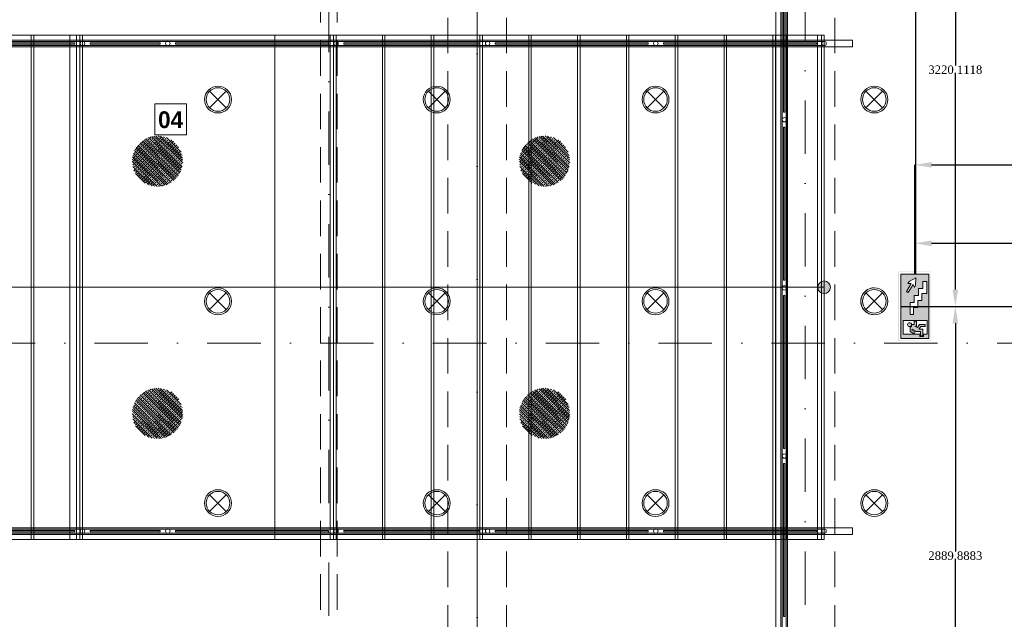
# Model space of a CAD drawing. Header units: millimetres. Extents: x 0 to 88385, y 0 to 41127.
# Tile 168 of 244: x 70513 to 76364, y 33917 to 37483. Entities that reach past the tile are written whole.
import ezdxf
from ezdxf.enums import TextEntityAlignment as Align

# ---------------------------------------------------------------- set-up
doc = ezdxf.new("R2010")
doc.units = ezdxf.units.MM
doc.header["$MEASUREMENT"] = 0
doc.set_wipeout_variables(frame=1)
doc.linetypes.add('Dot & Dashed', pattern=[670.277762, 317.5, -176.388889, 0, -176.388874])
doc.linetypes.add('Hidden', pattern=[317.5, 211.666667, -105.833333])
for name, color, linetype in [('- ავარიული განათება', 7, 'Continuous'), ('- განათება', 7, 'Continuous'), ('Marker - Section', 7, 'Continuous'), ('New_Interior - Stair & Railing', 7, 'Continuous'), ('New_Structural - Bearing', 7, 'Continuous'), ('Structural - Bearing', 7, 'Continuous'), ('Structural - Grid', 7, 'Continuous'), ('Structural - Stair & Railing', 7, 'Continuous')]:
    doc.layers.add(name, color=color, linetype=linetype)
for name, color, linetype, lineweight, true_color in [('Marker - Section_Pen_No__108', 7, 'Continuous', 13, 0xfd8379), ('New_Interior - Lamp_Pen_No__77', 7, 'Continuous', 20, 0xffeb28), ('New_Interior - Stair & Railing_Pen_No__102', 7, 'Continuous', 13, 0xcccccc), ('New_Structural - Bearing_Pen_No__102', 7, 'Continuous', 13, 0xcccccc), ('Structural - Bearing_Pen_No__81', 7, 'Continuous', 20, 0x6a6a6a), ('Structural - Grid_Pen_No__81', 7, 'Continuous', 20, 0x6a6a6a), ('Structural - Stair & Railing_Pen_No__61', 7, 'Continuous', 20, 0x6a6a6a)]:
    doc.layers.add(name, color=color, linetype=linetype, lineweight=lineweight, true_color=true_color)
for name, color, linetype, lineweight in [('New_Annotation - Text_Pen_No__20', 1, 'Continuous', 0), ('Structural - Bearing_Pen_No__1', 7, 'Continuous', 13), ('Structural - Stair & Railing_Pen_No__101', 252, 'Continuous', 13)]:
    doc.layers.add(name, color=color, linetype=linetype, lineweight=lineweight)
doc.styles.add('GENERATED_STYLE_2', font='txt')
doc.styles.add('GENERATED_STYLE_3', font='txt')
doc.styles.get("Standard").update_dxf_attribs({"font": 'sylfaen.ttf'})
doc.dimstyles.get("Standard").update_dxf_attribs({"dimtxt": 0.18, "dimasz": 0.18, "dimexe": 0.18, "dimexo": 0.0625, "dimgap": 0.09, "dimtad": 0, "dimtih": 1, "dimtoh": 1, "dimdec": 4, "dimzin": 0, "dimdsep": 46, "dimtxsty": 'Standard', "dimcen": 0.09, "dimadec": 0, "dimazin": 0, "dimtfac": 1, "dimtdec": 4, "dimtofl": 0, "dimtmove": 0, "dimatfit": 3, "dimfxl": 1, "dimtolj": 1, "dimtzin": 0, "dimarcsym": 0})

# ---------------------------------------------------------------- blocks, each defined once
blk = doc.blocks.new('Stair_1')
at = {"layer": 'Structural - Stair & Railing_Pen_No__101', "linetype": 'Continuous', "lineweight": 13}
blk.add_hatch(color=252, dxfattribs=at).paths.add_polyline_path([(-8946.9, 35928.9, 1), (-8946.9, 35853.9, 1)])
at = {"layer": 'Structural - Stair & Railing_Pen_No__61', "color": 251, "linetype": 'Continuous', "lineweight": 20, "true_color": 0x6a6a6a}
for p, q in [((-13353.8, 37391.4), (-16833.8, 37391.4)), ((-13643.8, 37391.4), (-13933.8, 37391.4)), ((-13658.8, 37391.4), (-13658.8, 34391.4)), ((-13353.8, 37391.4), (-13643.8, 37391.4)), ((-13643.8, 37391.4), (-13643.8, 34391.4)), ((-13643.8, 34391.4), (-13643.8, 37391.4)), ((-13428.5, 34391.4), (-13428.5, 37391.4)), ((-13388.8, 34391.4), (-13388.8, 37391.4)), ((-13368.8, 37391.4), (-13368.8, 34391.4)), ((-12211.6, 37391.4), (-13353.8, 37391.4)), ((-11846.9, 37391.4), (-13353.8, 37391.4)), ((-13353.8, 37391.4), (-13353.8, 34391.4)), ((-13353.8, 34391.4), (-13353.8, 37391.4)), ((-11881.9, 37391.4), (-12211.6, 37391.4)), ((-12211.6, 37391.4), (-12211.6, 34391.4)), ((-11846.9, 37391.4), (-11881.9, 37391.4)), ((-11881.9, 34391.4), (-11881.9, 37391.4)), ((-11861.9, 37391.4), (-11861.9, 34391.4)), ((-8986.9, 37391.4), (-11846.9, 37391.4)), ((-11556.9, 37391.4), (-11846.9, 37391.4)), ((-11846.9, 37391.4), (-11846.9, 34391.4)), ((-11846.9, 34391.4), (-11846.9, 37391.4)), ((-11571.9, 37391.4), (-11571.9, 34391.4)), ((-11266.9, 37391.4), (-11556.9, 37391.4)), ((-11556.9, 37391.4), (-11556.9, 34391.4)), ((-11556.9, 34391.4), (-11556.9, 37391.4)), ((-11281.9, 37391.4), (-11281.9, 34391.4)), ((-10976.9, 37391.4), (-11266.9, 37391.4)), ((-11266.9, 37391.4), (-11266.9, 34391.4)), ((-11266.9, 34391.4), (-11266.9, 37391.4)), ((-10991.9, 37391.4), (-10991.9, 34391.4)), ((-10686.9, 37391.4), (-10976.9, 37391.4)), ((-10976.9, 37391.4), (-10976.9, 34391.4)), ((-10976.9, 34391.4), (-10976.9, 37391.4)), ((-10701.9, 37391.4), (-10701.9, 34391.4)), ((-10396.9, 37391.4), (-10686.9, 37391.4)), ((-10686.9, 37391.4), (-10686.9, 34391.4)), ((-10686.9, 34391.4), (-10686.9, 37391.4)), ((-10411.9, 37391.4), (-10411.9, 34391.4)), ((-10106.9, 37391.4), (-10396.9, 37391.4)), ((-10396.9, 37391.4), (-10396.9, 34391.4)), ((-10396.9, 34391.4), (-10396.9, 37391.4)), ((-10121.9, 37391.4), (-10121.9, 34391.4)), ((-9816.9, 37391.4), (-10106.9, 37391.4)), ((-10106.9, 37391.4), (-10106.9, 34391.4)), ((-10106.9, 34391.4), (-10106.9, 37391.4)), ((-9831.9, 37391.4), (-9831.9, 34391.4)), ((-9526.9, 37391.4), (-9816.9, 37391.4)), ((-9816.9, 37391.4), (-9816.9, 34391.4)), ((-9816.9, 34391.4), (-9816.9, 37391.4)), ((-9541.9, 37391.4), (-9541.9, 34391.4)), ((-9236.9, 37391.4), (-9526.9, 37391.4)), ((-9526.9, 37391.4), (-9526.9, 34391.4)), ((-9526.9, 34391.4), (-9526.9, 37391.4)), ((-9251.9, 37391.4), (-9251.9, 34391.4)), ((-8946.9, 37391.4), (-9236.9, 37391.4)), ((-9236.9, 37391.4), (-9236.9, 34391.4)), ((-9236.9, 34391.4), (-9236.9, 37391.4)), ((-9170.8, 37391.4), (-9170.8, 34391.4)), ((-8986.9, 34391.4), (-8986.9, 37391.4)), ((-8961.9, 37391.4), (-8961.9, 34391.4)), ((-8946.9, 34391.4), (-8946.9, 37391.4)), ((-13353.8, 35891.4), (-16543.8, 35891.4)), ((-11846.9, 35891.4), (-13353.8, 35891.4)), ((-9236.9, 35891.4), (-11846.9, 35891.4)), ((-8946.9, 35891.4), (-9236.9, 35891.4)), ((-16833.8, 34391.4), (-13353.8, 34391.4)), ((-13933.8, 34391.4), (-13643.8, 34391.4)), ((-13643.8, 34391.4), (-13353.8, 34391.4)), ((-13353.8, 34391.4), (-12211.6, 34391.4)), ((-13353.8, 34391.4), (-11846.9, 34391.4)), ((-12211.6, 34391.4), (-11881.9, 34391.4)), ((-11881.9, 34391.4), (-11846.9, 34391.4)), ((-11846.9, 34391.4), (-8986.9, 34391.4)), ((-11846.9, 34391.4), (-11556.9, 34391.4)), ((-11556.9, 34391.4), (-11266.9, 34391.4)), ((-11266.9, 34391.4), (-10976.9, 34391.4)), ((-10976.9, 34391.4), (-10686.9, 34391.4)), ((-10686.9, 34391.4), (-10396.9, 34391.4)), ((-10396.9, 34391.4), (-10106.9, 34391.4)), ((-10106.9, 34391.4), (-9816.9, 34391.4)), ((-9816.9, 34391.4), (-9526.9, 34391.4)), ((-9526.9, 34391.4), (-9236.9, 34391.4)), ((-9236.9, 34391.4), (-8946.9, 34391.4))]:
    blk.add_line(p, q, dxfattribs=at)
at = {"layer": 'Structural - Stair & Railing_Pen_No__61', "color": 251, "linetype": 'Continuous', "lineweight": 20, "true_color": 0x6a6a6a, "flags": 128}
blk.add_lwpolyline([(-8946.9, 35928.9, 1), (-8946.9, 35853.9, 1)], format="xyb", close=True, dxfattribs=at)
blk = doc.blocks.new('Slab_1', base_point=(2744.3, 12903.1))
at = {"layer": 'Structural - Bearing_Pen_No__1', "color": 7, "linetype": 'Continuous', "lineweight": 13, "flags": 128}
blk.add_lwpolyline([(-9233.8, 39038), (-9233.8, 32888), (-16833.8, 32888), (-16833.8, 39038)], close=True, dxfattribs=at)
blk = doc.blocks.new('Railing_3')
at = {"layer": 'New_Interior - Stair & Railing_Pen_No__102', "color": 254, "linetype": 'Continuous', "lineweight": 13, "true_color": 0xcccccc}
for p, q in [((-16895.8, 37329.4), (-13353.8, 37329.4)), ((-13353.8, 37353.4), (-16871.8, 37353.4)), ((-13353.8, 37361.4), (-16863.8, 37361.4)), ((-11846.9, 37361.4), (-13353.8, 37361.4)), ((-11846.9, 37353.4), (-13353.8, 37353.4)), ((-13353.8, 37329.4), (-11846.9, 37329.4)), ((-8946.9, 37361.4), (-11846.9, 37361.4)), ((-8946.9, 37353.4), (-11846.9, 37353.4)), ((-11846.9, 37329.4), (-8946.9, 37329.4)), ((-8777.4, 37361.4), (-8946.9, 37361.4)), ((-8946.9, 37329.4), (-8946.9, 37353.4)), ((-8777.4, 37321.4), (-8777.4, 37361.4)), ((-16903.8, 37321.4), (-13353.8, 37321.4)), ((-13353.8, 37321.4), (-11846.9, 37321.4)), ((-11846.9, 37321.4), (-8946.9, 37321.4)), ((-8946.9, 37321.4), (-8777.4, 37321.4))]:
    blk.add_line(p, q, dxfattribs=at)
at = {"layer": 'New_Interior - Stair & Railing_Pen_No__102', "color": 254, "linetype": 'Continuous', "lineweight": 13, "true_color": 0xcccccc, "flags": 128}
for points in [[(-13398.8, 37337.4), (-13398.8, 37345.4), (-14308.8, 37345.4), (-14308.8, 37337.4)], [(-12891.9, 37337.4), (-12891.9, 37345.4), (-13308.8, 37345.4), (-13308.8, 37337.4)], [(-11891.9, 37337.4), (-11891.9, 37345.4), (-12801.9, 37345.4), (-12801.9, 37337.4)], [(-10991.9, 37337.4), (-10991.9, 37345.4), (-11801.9, 37345.4), (-11801.9, 37337.4)], [(-9991.9, 37337.4), (-9991.9, 37345.4), (-10901.9, 37345.4), (-10901.9, 37337.4)], [(-8991.9, 37337.4), (-8991.9, 37345.4), (-9901.9, 37345.4), (-9901.9, 37337.4)]]:
    blk.add_lwpolyline(points, close=True, dxfattribs=at)
for points in [[(-13353.8, 37354.4, 1), (-13353.8, 37328.4, 1)], [(-12846.9, 37354.4, 1), (-12846.9, 37328.4, 1)], [(-11846.9, 37354.4, 1), (-11846.9, 37328.4, 1)], [(-10946.9, 37354.4, 1), (-10946.9, 37328.4, 1)], [(-9946.9, 37354.4, 1), (-9946.9, 37328.4, 1)], [(-8946.9, 37354.4, 1), (-8946.9, 37328.4, 1)]]:
    blk.add_lwpolyline(points, format="xyb", close=True, dxfattribs=at)
blk = doc.blocks.new('Railing_4')
at = {"layer": 'New_Interior - Stair & Railing_Pen_No__102', "color": 254, "linetype": 'Continuous', "lineweight": 13, "true_color": 0xcccccc}
for p, q in [((-9203.8, 38988), (-9203.8, 32888)), ((-9163.8, 32888), (-9163.8, 38988))]:
    blk.add_line(p, q, dxfattribs=at)
at = {"layer": 'New_Interior - Stair & Railing_Pen_No__102', "color": 254, "linetype": 'Continuous', "lineweight": 13, "true_color": 0xcccccc, "flags": 128}
for points in [[(-9195.8, 32888), (-9171.8, 32888), (-9171.8, 38988), (-9195.8, 38988)], [(-9187.8, 36933), (-9179.8, 36933), (-9179.8, 37843), (-9187.8, 37843)], [(-9187.8, 35933), (-9179.8, 35933), (-9179.8, 36843), (-9187.8, 36843)], [(-9187.8, 34933), (-9179.8, 34933), (-9179.8, 35843), (-9187.8, 35843)], [(-9187.8, 33933), (-9179.8, 33933), (-9179.8, 34843), (-9187.8, 34843)]]:
    blk.add_lwpolyline(points, close=True, dxfattribs=at)
for points in [[(-9170.8, 36888, 1), (-9196.8, 36888, 1)], [(-9170.8, 35888, 1), (-9196.8, 35888, 1)], [(-9170.8, 34888, 1), (-9196.8, 34888, 1)]]:
    blk.add_lwpolyline(points, format="xyb", close=True, dxfattribs=at)
blk = doc.blocks.new('Railing_5')
at = {"layer": 'New_Interior - Stair & Railing_Pen_No__102', "color": 254, "linetype": 'Continuous', "lineweight": 13, "true_color": 0xcccccc}
for p, q in [((-13353.8, 34461.4), (-16903.8, 34461.4)), ((-11846.9, 34461.4), (-13353.8, 34461.4)), ((-8946.9, 34461.4), (-11846.9, 34461.4)), ((-8777.4, 34461.4), (-8946.9, 34461.4)), ((-8777.4, 34421.4), (-8777.4, 34461.4)), ((-13353.8, 34453.4), (-16895.8, 34453.4)), ((-16871.8, 34429.4), (-13353.8, 34429.4)), ((-16863.8, 34421.4), (-13353.8, 34421.4)), ((-11846.9, 34453.4), (-13353.8, 34453.4)), ((-13353.8, 34429.4), (-11846.9, 34429.4)), ((-13353.8, 34421.4), (-11846.9, 34421.4)), ((-8946.9, 34453.4), (-11846.9, 34453.4)), ((-11846.9, 34429.4), (-8946.9, 34429.4)), ((-11846.9, 34421.4), (-8946.9, 34421.4)), ((-8946.9, 34429.4), (-8946.9, 34453.4)), ((-8946.9, 34421.4), (-8777.4, 34421.4))]:
    blk.add_line(p, q, dxfattribs=at)
at = {"layer": 'New_Interior - Stair & Railing_Pen_No__102', "color": 254, "linetype": 'Continuous', "lineweight": 13, "true_color": 0xcccccc, "flags": 128}
for points in [[(-13398.8, 34437.4), (-13398.8, 34445.4), (-14308.8, 34445.4), (-14308.8, 34437.4)], [(-12891.9, 34437.4), (-12891.9, 34445.4), (-13308.8, 34445.4), (-13308.8, 34437.4)], [(-11891.9, 34437.4), (-11891.9, 34445.4), (-12801.9, 34445.4), (-12801.9, 34437.4)], [(-10991.9, 34437.4), (-10991.9, 34445.4), (-11801.9, 34445.4), (-11801.9, 34437.4)], [(-9991.9, 34437.4), (-9991.9, 34445.4), (-10901.9, 34445.4), (-10901.9, 34437.4)], [(-8991.9, 34437.4), (-8991.9, 34445.4), (-9901.9, 34445.4), (-9901.9, 34437.4)]]:
    blk.add_lwpolyline(points, close=True, dxfattribs=at)
for points in [[(-13353.8, 34454.4, 1), (-13353.8, 34428.4, 1)], [(-12846.9, 34454.4, 1), (-12846.9, 34428.4, 1)], [(-11846.9, 34454.4, 1), (-11846.9, 34428.4, 1)], [(-10946.9, 34454.4, 1), (-10946.9, 34428.4, 1)], [(-9946.9, 34454.4, 1), (-9946.9, 34428.4, 1)], [(-8946.9, 34454.4, 1), (-8946.9, 34428.4, 1)]]:
    blk.add_lwpolyline(points, format="xyb", close=True, dxfattribs=at)
blk = doc.blocks.new('Standard grid marker_2')
at = {"layer": 'Structural - Grid_Pen_No__81', "color": 251, "linetype": 'Continuous', "lineweight": 20, "true_color": 0x6a6a6a}
blk.add_line((1000, 0), (27734.9, 0), dxfattribs=at)
at = {"layer": 'Structural - Grid_Pen_No__81', "color": 251, "lineweight": 20, "true_color": 0x6a6a6a, "style": 'GENERATED_STYLE_2'}
for tag, p in [('AC_MarkerText_1_0', (-1.5, -46.7)), ('AC_MarkerText_1_1', (28933.4, -46.7))]:
    blk.add_attdef(tag, text='', height=100, rotation=270, dxfattribs=at).set_placement(p, align=Align.TOP_CENTER)
blk = doc.blocks.new('Beam_3', base_point=(-11008.8, 14663))
at = {"layer": 'Structural - Bearing_Pen_No__81', "color": 251, "linetype": 'Dot & Dashed', "lineweight": 20, "true_color": 0x6a6a6a}
blk.add_line((-11008.8, 14663), (-11008.8, 39096.2), dxfattribs=at)
at = {"layer": 'Structural - Bearing_Pen_No__81', "color": 251, "linetype": 'Hidden', "lineweight": 20, "true_color": 0x6a6a6a}
for p, q in [((-11183.8, 32838), (-11183.8, 38888)), ((-10833.8, 32838), (-10833.8, 38888))]:
    blk.add_line(p, q, dxfattribs=at)
blk = doc.blocks.new('Beam_15', base_point=(-9058.8, 32663))
at = {"layer": 'Structural - Bearing_Pen_No__81', "color": 251, "linetype": 'Dot & Dashed', "lineweight": 20, "true_color": 0x6a6a6a}
blk.add_line((-9058.8, 32663), (-9058.8, 39096.2), dxfattribs=at)
at = {"layer": 'Structural - Bearing_Pen_No__81', "color": 251, "linetype": 'Hidden', "lineweight": 20, "true_color": 0x6a6a6a}
for p, q in [((-9233.8, 32838), (-9233.8, 38888)), ((-8883.8, 32838), (-8883.8, 38888))]:
    blk.add_line(p, q, dxfattribs=at)
blk = doc.blocks.new('Beam_16', base_point=(-11889.8, 38947.8))
at = {"layer": 'New_Structural - Bearing_Pen_No__102', "color": 254, "linetype": 'Hidden', "lineweight": 13, "true_color": 0xcccccc}
for p, q in [((-11939.8, 38947.8), (-11939.8, 32797.8)), ((-11839.8, 38947.8), (-11839.8, 32797.8))]:
    blk.add_line(p, q, dxfattribs=at)
at = {"layer": 'New_Structural - Bearing_Pen_No__102', "color": 254, "linetype": 'Dot & Dashed', "lineweight": 13, "true_color": 0xcccccc}
blk.add_line((-11889.8, 38947.8), (-11889.8, 32797.8), dxfattribs=at)
blk = doc.blocks.new('Cutting Plane_2', base_point=(3944.3, 35559.3))
at = {"layer": 'Marker - Section_Pen_No__108', "color": 11, "linetype": 'Dot & Dashed', "lineweight": 13, "true_color": 0xfd8379}
blk.add_line((3794.3, 35559.3), (-19947.3, 35559.3), dxfattribs=at)
blk = doc.blocks.new('Recessed Spot')
at = {"layer": 'New_Interior - Lamp_Pen_No__77', "color": 2, "linetype": 'Continuous', "lineweight": 20, "true_color": 0xffeb28}
for q in [(-49.5, 49.5), (-49.5, -49.5), (49.5, 49.5), (49.5, -49.5)]:
    blk.add_line((0, 0), q, dxfattribs=at)
at = {"layer": 'New_Interior - Lamp_Pen_No__77', "color": 2, "linetype": 'Continuous', "lineweight": 20, "true_color": 0xffeb28, "flags": 128}
blk.add_lwpolyline([(80, 0, 1), (-80, 0, 1)], format="xyb", close=True, dxfattribs=at)
at = {"layer": 'New_Interior - Lamp_Pen_No__77', "color": 2, "linetype": 'Continuous', "lineweight": 20, "true_color": 0xffeb28}
blk.add_circle((0, 0), 70, dxfattribs=at)
blk = doc.blocks.new('EXIT CHAIRBINE KIBEEBSE')
at = {"layer": '- ავარიული განათება', "linetype": 'Continuous', "lineweight": 35}
h = blk.add_hatch(color=7, dxfattribs=at)
h.paths.add_polyline_path([(-10211.5, -11172.7), (-9799, -11172.7), (-9799, -10981.5), (-10211.5, -10981.5)])
h.paths.add_polyline_path([(-9801.6, -11170.4), (-10208.6, -11170.4), (-10208.6, -10984.2), (-9801.6, -10984.2)], flags=16)
h = blk.add_hatch(color=7, dxfattribs=at)
h.paths.add_polyline_path([(-10211.5, -11172.7), (-9799, -11172.7), (-9799, -10981.5), (-10211.5, -10981.5)])
h.paths.add_polyline_path([(-9801.6, -11170.4), (-10208.6, -11170.4), (-10208.6, -10984.2), (-9801.6, -10984.2)], flags=16)
at = {"layer": '- ავარიული განათება'}
h = blk.add_hatch(color=3, dxfattribs=at)
h.dxf.hatch_style = 1
h.paths.add_polyline_path([(-10197, -10995.8), (-10197, -11161.3), (-9813.5, -11161.3), (-9813.5, -10995.8)])
h.paths.add_polyline_path([(-9982.9, -11050.5), (-9982.9, -11075.5), (-9941.1, -11075.5), (-9941.1, -11100.5), (-9899.4, -11100.5), (-9899.4, -11125.5), (-9857.6, -11125.5), (-9857.6, -11150.6), (-9885.9, -11150.6), (-9927.7, -11150.6), (-9927.7, -11121.1), (-9969.4, -11121.1), (-9969.4, -11096.1), (-10011.2, -11096.1), (-10011.2, -11071.1), (-10053, -11071.1), (-10053, -11050.5), (-10024.7, -11050.5)], flags=16)
h.paths.add_polyline_path([(-9922.7, -11039.8), (-9916.1, -11028.8), (-9868.7, -11057.2), (-9870.1, -11037.5), (-9857.9, -11044.9), (-9836.1, -11084.1), (-9881, -11083.5), (-9893.3, -11076.2), (-9875.4, -11068.2)], flags=16)
h.paths.add_polyline_path([(-10088.5, -11140.5), (-10088.5, -11151.3), (-10170.3, -11151.3), (-10170.3, -11140.5), (-10170.3, -11130.1), (-10185.2, -11130.1), (-10185.2, -11109.3), (-10170.3, -11109.3), (-10170.3, -11009.4), (-10088.5, -11009.4)], flags=16)
h.paths.add_polyline_path([(-10093.4, -11075.2), (-10093.4, -11089.1), (-10123.7, -11089.1), (-10123.7, -11079.3), (-10131, -11094.3), (-10112.2, -11105.8), (-10112.2, -11140.5), (-10125.7, -11140.5), (-10125.7, -11113.5), (-10140.7, -11103.2), (-10140.7, -11126.2), (-10181.1, -11126.2), (-10181.1, -11113.2), (-10154.4, -11113.2), (-10154.4, -11088.8), (-10140.5, -11062.8), (-10146.8, -11061.1), (-10157.1, -11080.3), (-10167.9, -11074.1), (-10154, -11050.4), (-10128.5, -11050.4, 0.505536), (-10113.1, -11061), (-10113.1, -11075.2)], flags=0)
h.paths.add_polyline_path([(-10102.2, -11047.2, -1), (-10125.4, -11047.2, -1)], flags=0)
h = blk.add_hatch(color=3, dxfattribs=at)
h.dxf.hatch_style = 1
h.paths.add_polyline_path([(-10154.4, -11088.8), (-10154.4, -11113.2), (-10181.1, -11113.2), (-10181.1, -11126.2), (-10140.7, -11126.2), (-10140.7, -11103.2), (-10125.7, -11113.5), (-10125.7, -11140.5), (-10112.2, -11140.5), (-10112.2, -11105.8), (-10131, -11094.3), (-10123.7, -11079.3), (-10123.7, -11089.1), (-10093.4, -11089.1), (-10093.4, -11075.2), (-10113.1, -11075.2), (-10113.1, -11061, -0.505536), (-10128.5, -11050.4), (-10154, -11050.4), (-10167.9, -11074.1), (-10157.1, -11080.3), (-10146.8, -11061.1), (-10140.5, -11062.8)])
h.paths.add_polyline_path([(-10102.2, -11047.2, 1), (-10125.4, -11047.2, 1)])
at = {"layer": '- ავარიული განათება', "color": 7, "linetype": 'Continuous', "lineweight": 13}
for p, q in [((-9813.5, -10995.8), (-10197, -10995.8)), ((-10197, -10995.8), (-10197, -11161.3)), ((-9813.5, -10995.8), (-10197, -10995.8)), ((-10197, -10995.8), (-10197, -11161.3)), ((-9813.5, -11161.3), (-9813.5, -10995.8)), ((-9813.5, -11161.3), (-9813.5, -10995.8)), ((-10088.5, -11009.4), (-10170.3, -11009.4)), ((-10170.3, -11009.4), (-10170.3, -11109.3)), ((-10088.5, -11009.4), (-10170.3, -11009.4)), ((-10170.3, -11009.4), (-10170.3, -11109.3)), ((-10154, -11050.4), (-10167.9, -11074.1)), ((-10154, -11050.4), (-10167.9, -11074.1)), ((-10128.5, -11050.4), (-10154, -11050.4)), ((-10128.5, -11050.4), (-10154, -11050.4)), ((-10088.5, -11140.5), (-10088.5, -11009.4)), ((-10088.5, -11140.5), (-10088.5, -11009.4)), ((-10154.4, -11113.2), (-10181.1, -11113.2)), ((-10181.1, -11113.2), (-10181.1, -11126.2)), ((-10154.4, -11113.2), (-10181.1, -11113.2)), ((-10181.1, -11113.2), (-10181.1, -11126.2)), ((-10167.9, -11074.1), (-10157.1, -11080.3)), ((-10167.9, -11074.1), (-10157.1, -11080.3)), ((-10157.1, -11080.3), (-10146.8, -11061.1)), ((-10157.1, -11080.3), (-10146.8, -11061.1)), ((-10140.5, -11062.8), (-10154.4, -11088.8)), ((-10140.5, -11062.8), (-10154.4, -11088.8)), ((-10154.4, -11088.8), (-10154.4, -11113.2)), ((-10154.4, -11088.8), (-10154.4, -11113.2)), ((-10146.8, -11061.1), (-10140.5, -11062.8)), ((-10146.8, -11061.1), (-10140.5, -11062.8)), ((-10140.7, -11126.2), (-10140.7, -11103.2)), ((-10140.7, -11103.2), (-10125.7, -11113.5)), ((-10140.7, -11126.2), (-10140.7, -11103.2)), ((-10140.7, -11103.2), (-10125.7, -11113.5)), ((-10131, -11094.3), (-10123.7, -11079.3)), ((-10131, -11094.3), (-10123.7, -11079.3)), ((-10112.2, -11105.8), (-10131, -11094.3)), ((-10112.2, -11105.8), (-10131, -11094.3)), ((-10125.7, -11113.5), (-10125.7, -11140.5)), ((-10125.7, -11113.5), (-10125.7, -11140.5)), ((-10123.7, -11079.3), (-10123.7, -11089.1)), ((-10123.7, -11079.3), (-10123.7, -11089.1)), ((-10123.7, -11089.1), (-10093.4, -11089.1)), ((-10123.7, -11089.1), (-10093.4, -11089.1)), ((-10113.1, -11075.2), (-10113.1, -11061)), ((-10113.1, -11075.2), (-10113.1, -11061)), ((-10093.4, -11075.2), (-10113.1, -11075.2)), ((-10093.4, -11075.2), (-10113.1, -11075.2)), ((-10112.2, -11140.5), (-10112.2, -11105.8)), ((-10112.2, -11140.5), (-10112.2, -11105.8)), ((-10093.4, -11089.1), (-10093.4, -11075.2)), ((-10093.4, -11089.1), (-10093.4, -11075.2)), ((-10197, -11161.3), (-9813.5, -11161.3)), ((-10197, -11161.3), (-9813.5, -11161.3)), ((-10181.1, -11126.2), (-10140.7, -11126.2)), ((-10181.1, -11126.2), (-10140.7, -11126.2)), ((-10170.3, -11130.1), (-10170.3, -11140.5)), ((-10170.3, -11130.1), (-10170.3, -11140.5)), ((-10170.3, -11151.3), (-10088.5, -11151.3)), ((-10170.3, -11151.3), (-10088.5, -11151.3)), ((-10125.7, -11140.5), (-10112.2, -11140.5)), ((-10125.7, -11140.5), (-10112.2, -11140.5))]:
    blk.add_line(p, q, dxfattribs=at)
at = {"layer": '- ავარიული განათება', "color": 7, "lineweight": 0}
for p, q in [((-10053, -11071.1), (-10053, -11050.5)), ((-10053, -11050.5), (-10024.7, -11050.5)), ((-10024.7, -11050.5), (-9982.9, -11050.5)), ((-9982.9, -11050.5), (-9982.9, -11075.5)), ((-9916.1, -11028.8), (-9922.7, -11039.8)), ((-9875.4, -11068.2), (-9922.7, -11039.8)), ((-9868.7, -11057.2), (-9916.1, -11028.8)), ((-9870.1, -11037.5), (-9857.9, -11044.9)), ((-9870.1, -11037.5), (-9868.7, -11057.2)), ((-9857.9, -11044.9), (-9836.1, -11084.1)), ((-10170.3, -11109.3), (-10185.2, -11109.3)), ((-10185.2, -11109.3), (-10185.2, -11130.1)), ((-10011.2, -11071.1), (-10053, -11071.1)), ((-10011.2, -11096.1), (-10011.2, -11071.1)), ((-9969.4, -11096.1), (-10011.2, -11096.1)), ((-9982.9, -11075.5), (-9941.1, -11075.5)), ((-9969.4, -11121.1), (-9969.4, -11096.1)), ((-9941.1, -11075.5), (-9941.1, -11100.5)), ((-9941.1, -11100.5), (-9899.4, -11100.5)), ((-9899.4, -11100.5), (-9899.4, -11125.5)), ((-9875.4, -11068.2), (-9893.3, -11076.2)), ((-9893.3, -11076.2), (-9881, -11083.5)), ((-9881, -11083.5), (-9836.1, -11084.1)), ((-10170.3, -11130.1), (-10185.2, -11130.1)), ((-10170.3, -11140.5), (-10170.3, -11151.3)), ((-10088.5, -11140.5), (-10088.5, -11151.3)), ((-9927.7, -11121.1), (-9969.4, -11121.1)), ((-9927.7, -11150.6), (-9927.7, -11121.1)), ((-9885.9, -11150.6), (-9927.7, -11150.6)), ((-9899.4, -11125.5), (-9857.6, -11125.5)), ((-9857.6, -11150.6), (-9885.9, -11150.6)), ((-9885.9, -11150.6), (-9885.9, -11150.6)), ((-9885.9, -11150.6), (-9885.9, -11150.6)), ((-9857.6, -11125.5), (-9857.6, -11150.6))]:
    blk.add_line(p, q, dxfattribs=at)
at = {"layer": '- ავარიული განათება', "color": 7, "linetype": 'Continuous', "lineweight": 13}
for centre, start, end in [((-10116.9, -11050), 181.79553, 289.06844), ((-10116.9, -11050), 181.79553, 289.06844), ((-10113.8, -11047.2), 360, 180), ((-10113.8, -11047.2), 360, 180), ((-10113.8, -11047.2), 180, 0), ((-10113.8, -11047.2), 180, 0)]:
    blk.add_arc(centre, 11.6, start, end, dxfattribs=at)
blk = doc.blocks.new('AVARIULI GANATEBA')
at = {"layer": '- განათება', "color": 3, "linetype": 'Continuous', "lineweight": 20}
for q in [(-49.5, 49.5), (-49.5, -49.5), (49.5, 49.5), (49.5, -49.5)]:
    blk.add_line((0, 0), q, dxfattribs=at)
for major_axis, start_param, end_param in [((56.6, 56.6), 0.785398, 3.926991), ((-49.5, 49.5), 2.356194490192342, 8.639379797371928), ((56.6, 56.6), 3.926991, 7.068583)]:
    blk.add_ellipse((0, 0), major_axis=major_axis, ratio=1, start_param=start_param, end_param=end_param, dxfattribs=at)
blk = doc.blocks.new('*D1399')
at = {"layer": '- ავარიული განათება', "color": 0, "lineweight": -2, "transparency": 16777216}
for p, q in [((75832.2, 35969.7), (75832.2, 36153.2)), ((75932.2, 36153), (77871.2, 36153)), ((80541, 36153), (78176, 36153)), ((80641, 35527.2), (80641, 36153.2))]:
    blk.add_line(p, q, dxfattribs=at)
at = {"layer": '- ავარიული განათება', "color": 0, "transparency": 16777216}
for points in [[(75932.2, 36169.7), (75932.2, 36136.3), (75832.2, 36153)], [(80541, 36169.7), (80541, 36136.3), (80641, 36153)]]:
    blk.add_solid(points, dxfattribs=at)
at = {"layer": 'Defpoints', "color": 0, "transparency": 16777216}
for p in [(75832.2, 36153), (75832.2, 35969.7), (80641, 35527.1)]:
    blk.add_point(p, dxfattribs=at)
at = {"layer": '- ავარიული განათება', "color": 0, "transparency": 16777216, "insert": (78023.6, 36153), "char_height": 50, "attachment_point": 5}
blk.add_mtext('\\A1;{\\fSylfaen|b0|i0|c0|p18;4808.8037}', dxfattribs=at)
blk = doc.blocks.new('*D1400')
at = {"layer": '- ავარიული განათება', "color": 0, "lineweight": -2, "transparency": 16777216}
for p, q in [((75832.2, 35988.5), (75832.2, 36619.7)), ((75932.2, 36619.5), (76617.5, 36619.5)), ((77358.2, 36619.5), (76917.5, 36619.5)), ((77458.2, 36323), (77458.2, 36619.7))]:
    blk.add_line(p, q, dxfattribs=at)
at = {"layer": '- ავარიული განათება', "color": 0, "transparency": 16777216}
for points in [[(75932.2, 36636.2), (75932.2, 36602.8), (75832.2, 36619.5)], [(77358.2, 36636.2), (77358.2, 36602.8), (77458.2, 36619.5)]]:
    blk.add_solid(points, dxfattribs=at)
at = {"layer": 'Defpoints', "color": 0, "transparency": 16777216}
for p in [(77458.2, 36619.5), (77458.2, 36323), (75832.2, 35988.4)]:
    blk.add_point(p, dxfattribs=at)
at = {"layer": '- ავარიული განათება', "color": 0, "transparency": 16777216, "insert": (76767.5, 36619.5), "char_height": 50, "attachment_point": 5}
blk.add_mtext('\\A1;{\\fSylfaen|b0|i0|c0|p18;1626.0394}', dxfattribs=at)
blk = doc.blocks.new('*D1401')
at = {"layer": '- ავარიული განათება', "color": 0, "lineweight": -2, "transparency": 16777216}
for p, q in [((75749.5, 35777.9), (76073.2, 35777.9)), ((76073, 35677.9), (76073, 34320.7)), ((76073, 32988), (76073, 34269.3)), ((75737.5, 32888), (76073.2, 32888))]:
    blk.add_line(p, q, dxfattribs=at)
at = {"layer": '- ავარიული განათება', "color": 0, "transparency": 16777216}
for points in [[(76056.4, 35677.9), (76089.7, 35677.9), (76073, 35777.9)], [(76056.4, 32988), (76089.7, 32988), (76073, 32888)]]:
    blk.add_solid(points, dxfattribs=at)
at = {"layer": 'Defpoints', "color": 0, "transparency": 16777216}
for p in [(75749.5, 35777.9), (76073, 35777.9), (75737.5, 32888)]:
    blk.add_point(p, dxfattribs=at)
at = {"layer": '- ავარიული განათება', "color": 0, "transparency": 16777216, "insert": (76073, 34295), "char_height": 50, "attachment_point": 5}
blk.add_mtext('\\A1;{\\fSylfaen|b0|i0|c0|p18;2889.8883}', dxfattribs=at)
blk = doc.blocks.new('*D1406')
at = {"layer": '- ავარიული განათება', "color": 0, "lineweight": -2, "transparency": 16777216}
for p, q in [((75630.6, 38998), (76073.2, 38998)), ((76073, 38898), (76073, 37210.5)), ((76073, 35877.9), (76073, 37159.2)), ((75749.5, 35777.9), (76073.2, 35777.9))]:
    blk.add_line(p, q, dxfattribs=at)
at = {"layer": '- ავარიული განათება', "color": 0, "transparency": 16777216}
for points in [[(76056.4, 38898), (76089.7, 38898), (76073, 38998)], [(76056.4, 35877.9), (76089.7, 35877.9), (76073, 35777.9)]]:
    blk.add_solid(points, dxfattribs=at)
at = {"layer": 'Defpoints', "color": 0, "transparency": 16777216}
for p in [(75630.5, 38998), (76073, 38998), (75749.5, 35777.9)]:
    blk.add_point(p, dxfattribs=at)
at = {"layer": '- ავარიული განათება', "color": 0, "transparency": 16777216, "insert": (76073, 37184.9), "char_height": 50, "attachment_point": 5}
blk.add_mtext('\\A1;{\\fSylfaen|b0|i0|c0|p18;3220.1118}', dxfattribs=at)

msp = doc.modelspace()

# ---------------------------------------------------------------- hatches: boundary and pattern name
at = {"layer": '- განათება', "linetype": 'Continuous', "lineweight": 35}
h = msp.add_hatch(dxfattribs=at)
h.set_pattern_fill('ANSI33', color=30, style=0, pattern_type=2)
h.set_pattern_definition([(135, (3746087.366, 2321815.818), (13.25825215, 13.25825215), []), (135, (3746074.108, 2321815.818), (13.25825215, 13.25825215), [9.375, -4.6875])])
h.paths.add_polyline_path([(73782.18749, 36641.38458, -1), (73482.18749, 36641.38458, -1)])

# ---------------------------------------------------------------- block references
at = {"layer": '- განათება', "color": 2, "linetype": 'Continuous', "lineweight": 20, "true_color": 0xffeb28, "zscale": 1000}
for p in [(71691.5059, 37007.98097), (72991.5059, 37007.98097), (74291.5059, 37007.98097), (75591.5059, 37007.98097), (71691.5059, 35807.98097), (72991.5059, 35807.98097), (74291.5059, 35807.98097), (75591.5059, 35807.98097)]:
    msp.add_blockref('Recessed Spot', p, dxfattribs=at)
at = {"layer": '- განათება', "color": 1}
msp.add_blockref('AVARIULI GANATEBA', (75591.5059, 35807.98097), dxfattribs=at)
at = {"layer": 'New_Interior - Stair & Railing', "color": 7, "linetype": 'Continuous', "lineweight": 13}
for name in ['Railing_4', 'Railing_3', 'Railing_5']:
    msp.add_blockref(name, (84240.29391, 0), dxfattribs=at)
at = {"layer": 'New_Structural - Bearing', "color": 254, "lineweight": 13, "true_color": 0xcccccc}
msp.add_blockref('Beam_16', (72350.50868, 38947.77277), dxfattribs=at)
at = {"layer": 'Structural - Bearing', "color": 7, "linetype": 'Continuous', "lineweight": 13}
msp.add_blockref('Slab_1', (86984.57817, 12903.05519), dxfattribs=at)
at = {"layer": 'Structural - Bearing', "color": 251, "lineweight": 20, "true_color": 0x6a6a6a}
for name, p in [('Beam_3', (73231.5059, 14662.98097)), ('Beam_15', (75181.5059, 32662.98097))]:
    msp.add_blockref(name, p, dxfattribs=at)
at = {"layer": 'Structural - Grid', "color": 8, "linetype": 'Continuous', "lineweight": 15, "zscale": 1000, "rotation": 90}
msp.add_blockref('Standard grid marker_2', (73231.5059, 11703.05519), dxfattribs=at)
at = {"layer": 'Structural - Stair & Railing', "color": 251, "linetype": 'Continuous', "lineweight": 20, "true_color": 0x6a6a6a}
msp.add_blockref('Stair_1', (84240.29391, 0), dxfattribs=at)

# ---------------------------------------------------------------- dimensions: what is measured, and where the dimension line sits
at = {"layer": '- ავარიული განათება', "color": 1}
dim = msp.add_linear_dim(base=(76073.02347, 38997.98102), p1=(75749.45273, 35777.86925), p2=(75630.5, 38997.98102), angle=90, text='{\\fSylfaen|b0|i0|c0|p18;<>}', dimstyle='Standard', override={"dimtxt": 50, "dimasz": 100}, dxfattribs=at)
dim.commit()
dim.dimension.update_dxf_attribs({"geometry": '*D1406', "text_midpoint": (76073.02347, 37184.88828), "dimtype": 160})
dim = msp.add_linear_dim(base=(77458.23115, 36619.5), p1=(75832.19179, 35988.3959), p2=(77458.23115, 36322.98097), text='{\\fSylfaen|b0|i0|c0|p18;<>}', dimstyle='Standard', override={"dimtxt": 50, "dimasz": 100}, dxfattribs=at)
dim.commit()
dim.dimension.update_dxf_attribs({"geometry": '*D1400', "text_midpoint": (76767.5, 36619.5), "dimtype": 160})

# ---------------------------------------------------------------- next in the draw order: block references
at = {"layer": 'Marker - Section', "color": 11, "lineweight": 13, "true_color": 0xfd8379}
msp.add_blockref('Cutting Plane_2', (88184.57817, 35559.29591), dxfattribs=at)

# ---------------------------------------------------------------- next in the draw order: wipeouts: each hides what was drawn before it
at = {"color": 1, "linetype": 'Continuous', "lineweight": 0, "ltscale": 195232.735932}
msp.add_wipeout([(71315.62814, 36797.84355), (71503.99208, 36797.84355), (71503.99208, 36982.69213), (71315.62814, 36982.69213)], dxfattribs=at).dxf.layer = 'New_Annotation - Text_Pen_No__20'

# ---------------------------------------------------------------- next in the draw order: hatches: boundary and pattern name
at = {"layer": '- განათება', "linetype": 'Continuous', "lineweight": 35}
h = msp.add_hatch(dxfattribs=at)
h.set_pattern_fill('ANSI33', color=30, style=0, pattern_type=2)
h.set_pattern_definition([(135, (3743787.366, 2321815.818), (13.25825215, 13.25825215), []), (135, (3743774.108, 2321815.818), (13.25825215, 13.25825215), [9.375, -4.6875])])
h.paths.add_polyline_path([(71482.18749, 36641.38458, -1), (71182.18749, 36641.38458, -1)])
h = msp.add_hatch(dxfattribs=at)
h.set_pattern_fill('ANSI33', color=30, style=0, pattern_type=2)
h.set_pattern_definition([(135, (3743787.366, 2320315.818), (13.25825215, 13.25825215), []), (135, (3743774.108, 2320315.818), (13.25825215, 13.25825215), [9.375, -4.6875])])
h.paths.add_polyline_path([(71482.18749, 35141.38458, -1), (71182.18749, 35141.38458, -1)])
h = msp.add_hatch(dxfattribs=at)
h.set_pattern_fill('ANSI33', color=30, style=0, pattern_type=2)
h.set_pattern_definition([(135, (3746087.366, 2320315.818), (13.25825215, 13.25825215), []), (135, (3746074.108, 2320315.818), (13.25825215, 13.25825215), [9.375, -4.6875])])
h.paths.add_polyline_path([(73782.18749, 35141.38458, -1), (73482.18749, 35141.38458, -1)])

# ---------------------------------------------------------------- next in the draw order: linework, layer by layer
at = {"layer": '- ავარიული განათება', "color": 3}
for points in [[(75838.07292, 35969.65036), (75838.07292, 38071.7633), (66428.4045, 38071.7633)], [(75914.93085, 35777.86925), (80640.99547, 35777.86925), (80640.99547, 35683.06746)]]:
    msp.add_lwpolyline(points, dxfattribs=at)
at = {"layer": 'New_Annotation - Text_Pen_No__20', "color": 1, "linetype": 'Continuous', "lineweight": 0, "flags": 128}
msp.add_lwpolyline([(71315.62814, 36797.84355), (71503.99208, 36797.84355), (71503.99208, 36982.69213), (71315.62814, 36982.69213), (71315.62814, 36797.84355)], close=True, dxfattribs=at)

# ---------------------------------------------------------------- next in the draw order: block references
at = {"layer": '- ავარიული განათება', "rotation": 90}
msp.add_blockref('EXIT CHAIRBINE KIBEEBSE', (64753.64184, 45783.10266), dxfattribs=at)
at = {"layer": '- განათება', "color": 2, "linetype": 'Continuous', "lineweight": 20, "true_color": 0xffeb28, "zscale": 1000}
for p in [(71691.5059, 34607.98097), (72991.5059, 34607.98097), (74291.5059, 34607.98097), (75591.5059, 34607.98097)]:
    msp.add_blockref('Recessed Spot', p, dxfattribs=at)

# ---------------------------------------------------------------- next in the draw order: texts
at = {"layer": 'New_Annotation - Text_Pen_No__20', "color": 1, "linetype": 'Continuous', "lineweight": 0, "insert": (71409.81011, 36937.77093), "char_height": 100, "attachment_point": 2, "style": 'GENERATED_STYLE_3'}
msp.add_mtext('\\A1;{\\pqc;\\fBOG 2018|b1|i0|c0|p0;\\W1.000000;0\\fBOG 2018|b1|i0|c0|p0;\\W1.000000;4}', dxfattribs=at)

# ---------------------------------------------------------------- next in the draw order: dimensions: what is measured, and where the dimension line sits
at = {"layer": '- ავარიული განათება', "color": 1}
for base, p1, p2, angle, picture, middle in [((75832.19179, 36153), (80640.99547, 35527.10583), (75832.19179, 35969.65036), 180, '*D1399', (78023.5896, 36153)), ((76073.02347, 35777.86925), (75737.45273, 32887.98097), (75749.45273, 35777.86925), 90, '*D1401', (76073.02347, 34295))]:
    dim = msp.add_linear_dim(base=base, p1=p1, p2=p2, angle=angle, text='{\\fSylfaen|b0|i0|c0|p18;<>}', dimstyle='Standard', override={"dimtxt": 50, "dimasz": 100}, dxfattribs=at)
    dim.commit()
    dim.dimension.update_dxf_attribs({"geometry": picture, "text_midpoint": middle, "dimtype": 160})

doc.saveas('drawing.dxf')
